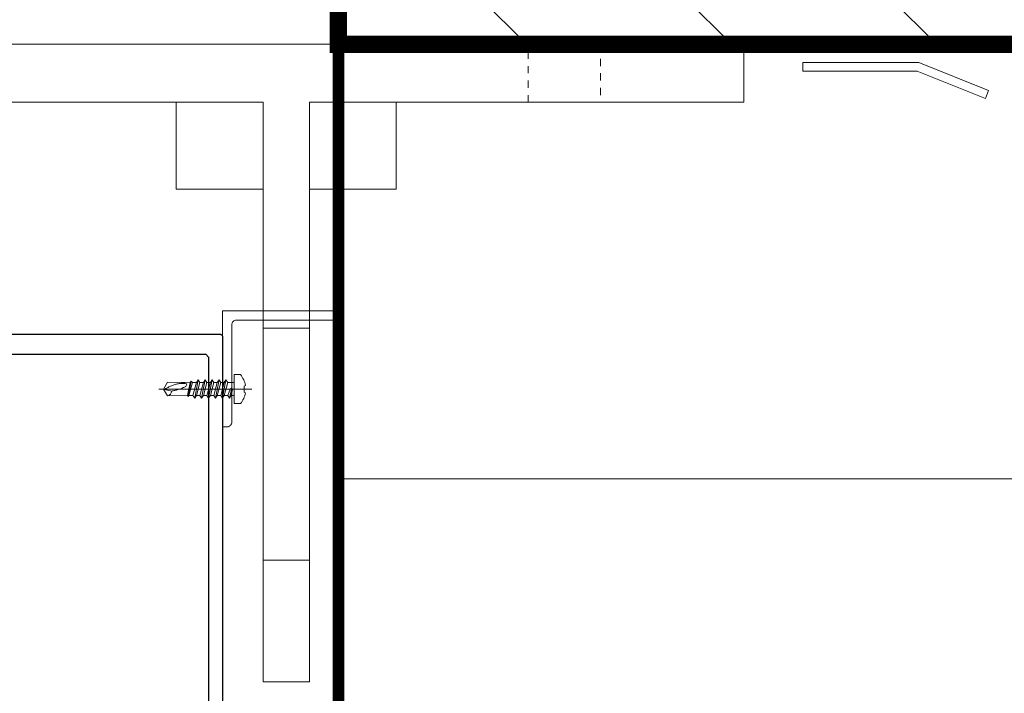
# Model space of a CAD drawing. Extents: x 4615668 to 9294084, y 5325188 to 10688993.
# Tile 73 of 256: x 4635353 to 4635370, y 5331521 to 5331533. Entities that reach past the tile are written whole.
import ezdxf

# ---------------------------------------------------------------- set-up
doc = ezdxf.new("R2010")
doc.units = 0
doc.header["$MEASUREMENT"] = 0
for name, pattern in [('1', [0]), ('ACAD_DOTTED', [0.5, 0.25, -0.25]), ('DASHDOT', [25.4, 12.7, -6.35, 0, -6.35])]:
    doc.linetypes.add(name, pattern=pattern)
for name, color, linetype, lineweight in [('.konstrukcjastalowa', 5, 'Continuous', 5), ('.kotwy', 6, 'Continuous', 5), ('A_wymiary', 152, 'Continuous', 5), ('AW_OBRÓBKI', 3, 'Continuous', 5), ('AW_PROFILE', 7, 'Continuous', 5), ('hatch', 253, 'Continuous', 0), ('kotwy', 170, '1', 5), ('ocieplenie', 214, 'Continuous', 13)]:
    doc.layers.add(name, color=color, linetype=linetype, lineweight=lineweight)
doc.layers.add('CrossSectionsProfils', color=7, linetype='Continuous')
doc.layers.add('sciany', color=1, linetype='Continuous')
doc.linetypes.add('BATTING', pattern='A,0.00254,-2.54,[134,ltypeshp.shx,S=2.54,R=0,X=-2.54,Y=0],-5.08,[134,ltypeshp.shx,S=2.54,R=180,X=2.54,Y=0],-2.54', length=10.16254)

# ---------------------------------------------------------------- blocks, each defined once
blk = doc.blocks.new('K43_0482_X', base_point=(52.501, 1020))
at = {"layer": 'CrossSectionsProfils', "flags": 128}
for points in [[(46.8099, 1000), (48.51093, 1000), (49.00444, 1000.50401), (49.00444, 1001.50153), (48.00692, 1001.50153), (48.00692, 1003.49657), (48.51093, 1004.00058), (49.73945, 1004.00058), (52.51151, 1005.59661), (55.27306, 1004.00058), (56.51208, 1004.00058), (57.00559, 1003.49657), (57.00559, 1001.50153), (56.00807, 1001.50153), (56.00807, 1000.50401), (56.51208, 1000), (58.20261, 1000), (58.50712, 1000.30451), (58.50712, 1034.99717), (59.01113, 1035.50118), (74.59343, 1035.50118), (75.09744, 1034.99717), (75.09744, 1027.00652), (74.09992, 1025.9985), (68.0098, 1025.9985), (66.50827, 1024.49697), (66.50827, 1020.29689), (66.80228, 1020.00288), (69.00732, 1020.00288), (69.51133, 1020.50689), (69.51133, 1021.0004), (68.0098, 1021.0004), (68.0098, 1023.00594), (68.50331, 1023.49945), (71.75837, 1023.49945), (72.01038, 1023.75145), (72.25188, 1023.49945), (75.50695, 1023.49945), (76.01096, 1023.00594), (76.01096, 1021.0004), (74.49893, 1021.0004), (74.49893, 1020.50689), (75.00294, 1020.00288), (77.19748, 1020.00288), (77.50198, 1020.29689), (77.50198, 1104.498), (77.49148, 1104.582), (77.48098, 1104.6555), (77.44948, 1104.72901), (77.40748, 1104.79201), (77.35498, 1104.85501), (77.29198, 1104.90751), (77.22898, 1104.94951), (77.15548, 1104.98101), (77.08198, 1104.99151), (76.99797, 1105.00201), (28.00404, 1105.00201), (27.92003, 1104.99151), (27.84653, 1104.98101), (27.77303, 1104.94951), (27.71003, 1104.90751), (27.64703, 1104.85501), (27.59453, 1104.79201), (27.55253, 1104.72901), (27.52103, 1104.6555), (27.51053, 1104.582), (27.50003, 1104.498), (27.50003, 1020.29689), (27.80453, 1020.00288), (29.99907, 1020.00288), (30.50308, 1020.50689), (30.50308, 1021.0004), (29.00156, 1021.0004), (29.00156, 1023.00594), (29.50556, 1023.49945), (32.75013, 1023.49945), (33.00213, 1023.75145), (33.25414, 1023.49945), (36.4987, 1023.49945), (37.00271, 1023.00594), (37.00271, 1021.0004), (35.50118, 1021.0004), (35.50118, 1020.50689), (36.00519, 1020.00288), (38.19973, 1020.00288), (38.50424, 1020.29689), (38.50424, 1024.49697), (37.00271, 1025.9985), (30.90209, 1025.9985), (29.90457, 1027.00652), (29.90457, 1034.99717), (30.39808, 1035.50118), (46.01188, 1035.50118), (46.50539, 1034.99717), (46.50539, 1000.30451), (46.8099, 1000)], [(75.09744, 1101.00143), (74.59343, 1101.50544), (30.39808, 1101.50544), (29.89407, 1101.00143), (29.89407, 1038.50424), (30.39808, 1038.00023), (74.59343, 1038.00023), (75.09744, 1038.50424), (75.09744, 1101.00143)], [(49.00444, 1034.99717), (48.51093, 1034.50366), (48.51093, 1007.62315), (49.25644, 1007.18214), (51.70299, 1008.59966), (53.30952, 1008.59966), (55.75607, 1007.18214), (56.51208, 1007.62315), (56.51208, 1034.50366), (56.00807, 1034.99717), (49.00444, 1034.99717)]]:
    blk.add_lwpolyline(points, dxfattribs=at)
blk = doc.blocks.new('3D góra 80002052_51')
at = {"layer": '.konstrukcjastalowa', "color": 251, "linetype": 'Continuous'}
for p, q in [((147, -49), (155, -49)), ((147, -89), (155, -89))]:
    blk.add_line(p, q, dxfattribs=at)
at = {"layer": '.kotwy'}
blk.add_lwpolyline([(0, 0), (230, 0), (230, -10), (155, -10), (155, -110), (147, -110), (147, -10), (83, -10), (83, -110), (75, -110), (75, -10), (0, -10), (0, 0)], dxfattribs=at)
for points in [[(132, -25), (147, -25), (147, -10), (132, -10)], [(155, -25), (170, -25), (170, -10), (155, -10)]]:
    blk.add_lwpolyline(points, close=True, dxfattribs=at)
at = {"layer": 'kotwy', "color": 251, "linetype": 'ACAD_DOTTED', "ltscale": 5}
blk.add_lwpolyline([(205.25, 0), (205.25, -10), (192.75, -10), (192.75, 0)], close=True, dxfattribs=at)
blk = doc.blocks.new('SAMOWIERT_')
at = {"layer": 'AW_OBRÓBKI', "color": 3}
for points in [[(-2.25, 0), (-5, 0), (-5, 2.18, -0.13616), (-1.25, 3.92), (-1.01, 3.42), (0.96, 3.42), (1.25, 3.92, -0.13614), (5, 2.18), (5, 0), (2.25, 0)], [(0.95, -16.7, 0.01995), (0.5, -17.53, 0.01994), (0.13, -18.4, 0.02331), (-0.18, -19.33, 0.01562), (-0.48, -20.51, 0.00749), (-0.58, -21.01, 0.0075), (-0.67, -21.52)], [(-0.15, -24.06, 0.02025), (0.46, -23.05, 0.02025), (0.98, -21.98, 0.0221), (1.5, -20.66, 0.03399), (1.8, -19.55, 0.03398), (1.95, -18.26, 0.034), (1.93, -16.97)], [(1.8, -16.29, -0.08545), (2.28, -18.29)], [(-0.67, -21.52, 0.33124), (-2.35, -23.02)]]:
    blk.add_lwpolyline(points, format="xyb", dxfattribs=at)
at = {"layer": 'AW_OBRÓBKI', "color": 6}
blk.add_lwpolyline([(0, 6.1), (0, -25.97)], dxfattribs=at)
at = {"layer": 'AW_OBRÓBKI', "color": 3}
for points in [[(-2.25, 0), (-2.25, -1), (-3.15, -1.6), (-2.25, -2.2), (-2.25, -3.4), (-3.15, -4), (-2.25, -4.6), (-2.25, -5.8), (-3.15, -6.4), (-2.25, -7), (-2.25, -8.2), (-3.15, -8.8), (-2.25, -9.4), (-2.25, -10.6), (-3.15, -11.2), (-2.25, -11.8), (-2.25, -13), (-3.15, -13.6), (-2.25, -14.2), (-2.25, -15.58), (-2.69, -15.9), (-2.25, -16.04), (-2.35, -23.02), (0, -24.38)], [(-2.25, 0), (2.25, 0)], [(2.25, 0), (2.25, -2.2), (3.15, -2.8), (2.25, -3.4), (2.25, -4.6), (3.15, -5.2), (2.25, -5.8), (2.25, -7), (3.15, -7.6), (2.25, -8.2), (2.25, -9.4), (3.15, -10), (2.25, -10.6), (2.25, -11.8), (3.15, -12.4), (2.25, -13), (2.25, -14.38), (2.76, -14.78), (2.24, -15.14), (2.34, -23.02), (0, -24.38)], [(-3.15, -1.6), (0.45, -0.82)], [(3.15, -2.8), (-3.15, -4)], [(-2.25, -2.2), (-0.05, -1.34), (0.45, -0.82), (-0.12, -0.58)], [(-2.25, -1), (-0.12, -0.58)], [(-2.25, -3.4), (2.25, -2.2)], [(-3.15, -6.4), (3.15, -5.2)], [(2.25, -3.4), (-2.25, -4.6)], [(2.25, -4.6), (-2.25, -5.8)], [(-2.25, -7), (2.25, -5.8)], [(-3.15, -8.8), (3.15, -7.6)], [(3.15, -10), (-3.15, -11.2)], [(2.25, -7), (-2.25, -8.2)], [(-2.25, -9.4), (2.25, -8.2)], [(2.25, -9.4), (-2.25, -10.6)], [(-3.15, -13.6), (3.15, -12.4)], [(-2.25, -11.8), (2.25, -10.6)], [(2.25, -11.8), (-2.25, -13)], [(-2.25, -14.2), (2.25, -13)], [(2.76, -14.78), (-2.69, -15.9)], [(2.25, -14.38), (-2.25, -15.58)], [(-2.25, -16.04), (2.24, -15.14)], [(1.8, -16.29), (0.95, -16.7)], [(-0.67, -21.52), (-0.15, -24.06), (0.1, -24.32)]]:
    blk.add_lwpolyline(points, dxfattribs=at)
blk = doc.blocks.new('kątownik alu 20x20x2')
at = {"lineweight": 9}
blk.add_lwpolyline([(-24, -2, -0.414214), (-25, -1), (-25, 0), (0, 0), (0, -25), (-1, -25, -0.414214), (-2, -24), (-2, -3, 0.414214), (-3, -2)], format="xyb", close=True, dxfattribs=at)
blk = doc.blocks.new('hmhj')
at = {"layer": 'AW_OBRÓBKI', "elevation": -39.52}
blk.add_lwpolyline([(4664014.59, 5311216.5), (4664002.54, 5311211.63), (4664003.1, 5311210.24), (4664014.88, 5311215), (4664034.59, 5311215), (4664034.59, 5311216.5), (4664014.59, 5311216.5)], dxfattribs=at)
at = {"lineweight": 5, "xscale": 0.5000000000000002, "yscale": 0.5000000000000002, "zscale": 0.5000000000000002, "rotation": 90}
blk.add_blockref('SAMOWIERT_', (4664132.76, 5311160.11), dxfattribs=at)
at = {"layer": 'AW_PROFILE', "lineweight": 5, "xscale": -0.8, "yscale": 0.8, "zscale": 0.8, "rotation": 270}
blk.add_blockref('kątownik alu 20x20x2', (4664134.76, 5311173.61), dxfattribs=at)

msp = doc.modelspace()

# ---------------------------------------------------------------- hatches: boundary and pattern name
at = {"layer": 'hatch', "lineweight": 0, "ltscale": 40, "transparency": 33554687}
h = msp.add_hatch(dxfattribs=at)
h.set_pattern_fill('ANSI31', color=256, scale=20, angle=90)
h.set_pattern_definition([(135, (9981082.0765, 698696.0732), (-1.767766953, -1.767766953), [])])
h.paths.add_polyline_path([(4635298.517, 5331545.05), (4635273.517, 5331545.05), (4635273.517, 5331532.55), (4635298.517, 5331532.55)])
h.paths.add_polyline_path([(4635298.517, 5331545.05), (4635298.517, 5331562.55), (4635273.517, 5331562.55), (4635273.517, 5331545.05)])
h.paths.add_polyline_path([(4635265.701, 5331545.05), (4635265.701, 5331532.55), (4635273.517, 5331532.55), (4635273.517, 5331545.05)])
h.paths.add_polyline_path([(4635265.701, 5331562.55), (4635265.701, 5331545.05), (4635273.517, 5331545.05), (4635273.517, 5331562.55)])
h.paths.add_polyline_path([(4635379.931, 5331532.55), (4635379.931, 5331545.05), (4635358.517, 5331545.05), (4635358.517, 5331532.55)])
h.paths.add_polyline_path([(4635379.931, 5331545.05), (4635379.931, 5331562.55), (4635358.517, 5331562.55), (4635358.517, 5331545.05)])

# ---------------------------------------------------------------- linework, layer by layer
at = {"linetype": 'DASHDOT', "lineweight": 0}
msp.add_lwpolyline([(4635358.517, 5331532.55), (4635358.517, 5331562.55), (4635298.517, 5331562.525), (4635298.517, 5331532.525)], close=True, dxfattribs=at)
msp.add_lwpolyline([(4635265.701, 5331532.55), (4635379.931, 5331532.55)], dxfattribs=at)
at = {"layer": 'hatch', "linetype": 'BATTING', "lineweight": 0, "ltscale": 7.5}
msp.add_lwpolyline([(4635358.517, 5331525.05), (4635379.931, 5331525.05)], dxfattribs=at)
at = {"layer": 'ocieplenie', "lineweight": 0, "ltscale": 40, "const_width": 0.2}
msp.add_lwpolyline([(4635358.517, 5331532.55), (4635358.517, 5331517.55), (4635379.931, 5331517.55)], dxfattribs=at)
at = {"layer": 'ocieplenie', "lineweight": -3, "ltscale": 40}
for points in [[(4635358.517, 5331532.55), (4635358.517, 5331513.55), (4635379.931, 5331513.55)], [(4635358.517, 5331532.55), (4635358.517, 5331515.55), (4635379.931, 5331515.55)]]:
    msp.add_lwpolyline(points, dxfattribs=at)
at = {"layer": 'sciany', "ltscale": 40, "const_width": 0.3}
msp.add_lwpolyline([(4635379.931, 5331532.55), (4635358.517, 5331532.55), (4635358.517, 5331562.55), (4635379.931, 5331562.55)], dxfattribs=at)

# ---------------------------------------------------------------- block references
at = {"layer": '.kotwy', "lineweight": 5, "xscale": 0.1, "yscale": 0.1, "zscale": 0.1}
msp.add_blockref('3D góra 80002052_51', (4635342.517, 5331532.55), dxfattribs=at)
at = {"layer": 'A_wymiary', "xscale": -0.1, "yscale": 0.1, "zscale": 0.1}
msp.add_blockref('hmhj', (5101769.993, 4800410.589), dxfattribs=at)
at = {"layer": 'CrossSectionsProfils', "xscale": 0.1, "yscale": -0.1, "zscale": 0.1, "rotation": 180}
msp.add_blockref('K43_0482_X', (4635354.017, 5331519.05), dxfattribs=at)
msp.add_blockref('K43_0482_X', (4635354.017, 5331519.05), dxfattribs=at)

doc.saveas('drawing.dxf')
